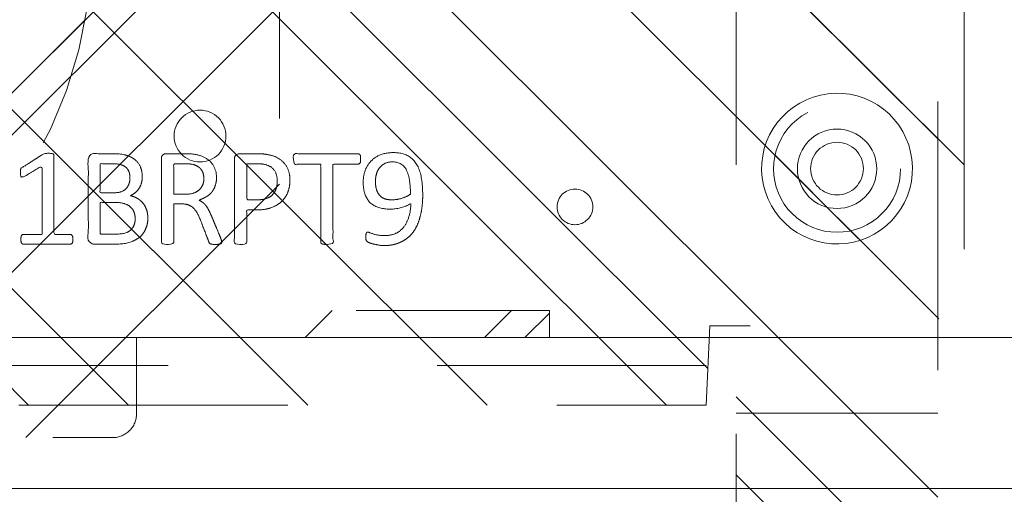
# Model space of a CAD drawing. Header units: inches. Extents: x -463 to -294, y -230 to 12.
# Tile 64 of 68: x -343.56 to -338.68, y 2.4 to 4.75. Entities that reach past the tile are written whole.
import ezdxf

# ---------------------------------------------------------------- set-up
doc = ezdxf.new("R2010")
doc.units = ezdxf.units.IN
doc.header["$LTSCALE"] = 32
doc.header["$MEASUREMENT"] = 0
doc.linetypes.add('Dash Style-1', pattern=[0.083328, 0.041656, -0.041672])
for name, color, linetype, lineweight in [('DashLineFill', 7, 'Dash Style-1', 13), ('None', 7, 'Continuous', 18), ('SolidLine', 7, 'Continuous', 15), ('Wood_1-H', 7, 'Continuous', 13), ('Wood_1-V', 7, 'Continuous', 13)]:
    doc.layers.add(name, color=color, linetype=linetype, lineweight=lineweight)
pattern_1 = [(45, (0, 0), (-1.61302, 1.93572), []), (45, (-1.0608, 1.0608), (-0.472346, 0.416761), [])]

# ---------------------------------------------------------------- blocks, each defined once
blk = doc.blocks.new('1BRPX5-Util_Bkt_Sm-F (2D)')
at = {"layer": 'DashLineFill', "linetype": 'Continuous', "lineweight": 13}
h = blk.add_hatch(dxfattribs=at)
h.set_pattern_fill('Steel', color=253, style=0, pattern_type=2)
h.set_pattern_definition(pattern_1)
edge = h.paths.add_edge_path()
edge.add_line((-4.4685, 4.4134), (-3.1299, 4.4134))
edge.add_line((-3.1299, 4.4134), (-3.1299, -1.8543))
edge.add_line((-3.1299, -1.8543), (-4.4685, -1.8543))
edge.add_line((-4.4685, -1.8543), (-4.4685, -1.9882))
edge.add_line((-4.4685, -1.9882), (-2.4213, -1.9882))
edge.add_line((-2.4213, -1.9882), (-2.4213, -2.3661))
edge.add_arc((-2.3031, -2.3661), 0.1181, 180, 270)
edge.add_line((-2.3031, -2.4843), (2.3031, -2.4843))
edge.add_arc((2.3031, -2.3661), 0.1181, 270, 360)
edge.add_line((2.4213, -2.3661), (2.4213, -1.9882))
edge.add_line((2.4213, -1.9882), (4.4685, -1.9882))
edge.add_line((4.4685, -1.9882), (4.4685, -1.8543))
edge.add_line((4.4685, -1.8543), (3.1299, -1.8543))
edge.add_line((3.1299, -1.8543), (3.1299, 4.4134))
edge.add_line((3.1299, 4.4134), (4.4685, 4.4134))
edge.add_line((4.4685, 4.4134), (4.4685, 4.5472))
edge.add_line((4.4685, 4.5472), (2.4213, 4.5472))
edge.add_line((2.4213, 4.5472), (2.4213, 4.9252))
edge.add_arc((2.3031, 4.9252), 0.1181, 0, 90)
edge.add_line((2.3031, 5.0433), (-2.3031, 5.0433))
edge.add_arc((-2.3031, 4.9252), 0.1181, 90, 180)
edge.add_line((-2.4213, 4.9252), (-2.4213, 4.5472))
edge.add_line((-2.4213, 4.5472), (-4.4685, 4.5472))
edge.add_line((-4.4685, 4.5472), (-4.4685, 4.4134))
at = {"layer": 'DashLineFill', "flags": 128}
blk.add_lwpolyline([(-4.4685, 4.4134), (-3.1299, 4.4134), (-3.1299, -1.8543), (-4.4685, -1.8543), (-4.4685, -1.9882), (-2.4213, -1.9882), (-2.4213, -2.3661, 0.414214), (-2.3031, -2.4843), (2.3031, -2.4843, 0.414214), (2.4213, -2.3661), (2.4213, -1.9882), (4.4685, -1.9882), (4.4685, -1.8543), (3.1299, -1.8543), (3.1299, 4.4134), (4.4685, 4.4134), (4.4685, 4.5472), (2.4213, 4.5472), (2.4213, 4.9252, 0.414214), (2.3031, 5.0433), (-2.3031, 5.0433, 0.414214), (-2.4213, 4.9252), (-2.4213, 4.5472), (-4.4685, 4.5472)], format="xyb", close=True, dxfattribs=at)
at = {"layer": 'SolidLine', "flags": 128}
blk.add_lwpolyline([(2.7362, -0.8597), (2.7488, -0.8603), (2.7613, -0.8622), (2.7735, -0.8652), (2.7854, -0.8695), (2.7968, -0.8749), (2.8076, -0.8813), (2.8177, -0.8889), (2.8271, -0.8973), (2.8356, -0.9067), (2.8431, -0.9168), (2.8495, -0.9276), (2.8549, -0.939), (2.8592, -0.9509), (2.8623, -0.9631), (2.8641, -0.9756), (2.8647, -0.9882), (2.8641, -1.0008), (2.8623, -1.0133), (2.8592, -1.0255), (2.8549, -1.0374), (2.8495, -1.0488), (2.8431, -1.0596), (2.8356, -1.0697), (2.8271, -1.0791), (2.8177, -1.0875), (2.8076, -1.095), (2.7968, -1.1015), (2.7854, -1.1069), (2.7735, -1.1112), (2.7613, -1.1142), (2.7488, -1.1161), (2.7362, -1.1167), (2.7236, -1.1161), (2.7112, -1.1142), (2.6989, -1.1112), (2.687, -1.1069), (2.6756, -1.1015), (2.6648, -1.095), (2.6547, -1.0875), (2.6454, -1.0791), (2.6369, -1.0697), (2.6294, -1.0596), (2.6229, -1.0488), (2.6175, -1.0374), (2.6133, -1.0255), (2.6102, -1.0133), (2.6083, -1.0008), (2.6077, -0.9882), (2.6083, -0.9756), (2.6102, -0.9631), (2.6133, -0.9509), (2.6175, -0.939), (2.6229, -0.9276), (2.6294, -0.9168), (2.6369, -0.9067), (2.6454, -0.8973), (2.6547, -0.8889), (2.6648, -0.8813), (2.6756, -0.8749), (2.687, -0.8695), (2.6989, -0.8652), (2.7112, -0.8622), (2.7236, -0.8603)], close=True, dxfattribs=at)
blk = doc.blocks.new('Slate-LegBrace (2D)')
at = {"layer": 'DashLineFill', "linetype": 'Continuous', "lineweight": 13}
h = blk.add_hatch(dxfattribs=at)
h.set_pattern_fill('Steel', color=253, style=0, pattern_type=2)
h.set_pattern_definition(pattern_1)
edge = h.paths.add_edge_path()
edge.add_line((-2.1996, -0.1352), (-1.3748, -0.1352))
edge.add_arc((0, -0.0136), 1.3801, 185.0546, 354.9454)
edge.add_line((1.3748, -0.1352), (2.1997, -0.1352))
edge.add_arc((0.0001, -0.0171), 2.2028, 183.0731, 356.9269, ccw=False)
h = blk.add_hatch(dxfattribs=at)
h.set_pattern_fill('Steel', color=253, style=0, pattern_type=2)
h.set_pattern_definition(pattern_1)
edge = h.paths.add_edge_path()
edge.add_line((2.1917, -0.2375), (1.4637, -0.2375))
edge.add_arc((-0.0001, -0.017), 1.4803, 188.5653, 351.4347, ccw=False)
edge.add_line((-1.4639, -0.2375), (-2.1918, -0.2375))
edge.add_line((-2.1918, -0.2375), (-2.1997, -0.1352))
edge.add_line((-2.1997, -0.1352), (-1.3748, -0.1352))
edge.add_arc((0, -0.0136), 1.3801, 185.0546, 354.9454)
edge.add_line((1.3748, -0.1352), (2.1996, -0.1352))
edge.add_line((2.1996, -0.1352), (2.1917, -0.2375))
at = {"layer": 'DashLineFill', "flags": 128}
blk.add_lwpolyline([(-2.1996, -0.1352), (-1.3748, -0.1352, 0.915455), (1.3748, -0.1352), (2.1997, -0.1352, -0.947752)], format="xyb", close=True, dxfattribs=at)
blk = doc.blocks.new('Group-24')
at = {"layer": 'Wood_1-H'}
for points in [[(-29.9185, 17.4027), (28.3099, 17.4027)], [(28.3099, 17.4027), (-29.9185, 17.4027)], [(-29.9185, 17.4027), (28.3099, 17.4027), (28.3099, 17.4027), (-29.9185, 17.4027)]]:
    blk.add_lwpolyline(points, dxfattribs=at)
at = {"layer": 'Wood_1-V'}
for points in [[(-1.761, 18.1507), (28.3099, 18.1507), (28.3099, 17.4027), (-1.761, 17.4027), (-1.761, 18.1507)], [(-1.761, 18.1507), (28.3099, 18.1507), (28.3099, 17.4027), (-1.761, 17.4027), (-1.761, 18.1507)], [(-1.761, 18.1507), (-1.761, 18.1507), (28.3099, 18.1507), (28.3099, 18.1507), (-1.761, 18.1507)], [(28.3099, 17.4027), (28.3099, 17.4027), (-1.761, 17.4027), (-1.761, 17.4027), (28.3099, 17.4027)]]:
    blk.add_lwpolyline(points, dxfattribs=at)
at = {"layer": 'Wood_1-H', "color": 7}
for name in ['1BRPX5-Util_Bkt_Sm-F (2D)', 'Slate-LegBrace (2D)']:
    blk.add_blockref(name, (14.0579, 20.1389), dxfattribs=at)
blk = doc.blocks.new('Group-36')
at = {"layer": 'SolidLine', "color": 7}
for points, knots in [([(1.2823, 6.0565), (1.3118, 6.0565), (1.3709, 6.0491), (1.4262, 6.0325), (1.4742, 6.0048), (1.5093, 5.9623), (1.5314, 5.9033), (1.5314, 5.8498), (1.5259, 5.8221), (1.5176, 5.7889), (1.5093, 5.7778), (1.4982, 5.7741), (1.4816, 5.7741), (1.4724, 5.776), (1.4668, 5.7778), (1.465, 5.7815), (1.465, 5.7889), (1.4705, 5.8018), (1.4779, 5.8239), (1.4816, 5.8516), (1.4816, 5.9033), (1.4558, 5.9513), (1.4133, 5.9808), (1.3561, 5.9974), (1.3229, 5.9974), (1.334, 5.979), (1.3506, 5.9273), (1.3506, 5.8572), (1.3303, 5.8055), (1.2952, 5.776), (1.2472, 5.7612), (1.1882, 5.7612), (1.1347, 5.7796), (1.0941, 5.8166), (1.0701, 5.8719), (1.0701, 5.9402), (1.083, 5.9826), (1.1107, 6.0159), (1.1476, 6.038), (1.1956, 6.0509), (1.2509, 6.0565), (1.2823, 6.0565)], [0, 0, 0, 0.054342, 0.108683, 0.163025, 0.217366, 0.271708, 0.32605, 0.346749, 0.367448, 0.408846, 0.429545, 0.450244, 0.466803, 0.483362, 0.499922, 0.516481, 0.53304, 0.549599, 0.566158, 0.582718, 0.612524, 0.642331, 0.672137, 0.701944, 0.701944, 0.721255, 0.740567, 0.762023, 0.78348, 0.804937, 0.826394, 0.847851, 0.869308, 0.890765, 0.912222, 0.926851, 0.941481, 0.956111, 0.970741, 0.98537, 1, 1, 1]), ([(1.2768, 5.9956), (1.2325, 5.9956), (1.1411, 5.979), (1.1162, 5.9291), (1.1162, 5.8848), (1.1328, 5.8516), (1.1605, 5.8313), (1.1956, 5.8221), (1.2343, 5.8221), (1.2675, 5.8313), (1.2915, 5.8498), (1.3044, 5.8811), (1.3044, 5.931), (1.2878, 5.979), (1.2768, 5.9956)], [0, 0, 0, 0.066007, 0.19802, 0.264026, 0.330033, 0.39604, 0.462046, 0.528053, 0.60066, 0.673267, 0.745875, 0.818482, 0.909241, 1, 1, 1]), ([(1.1014, 5.7482), (1.1074, 5.7482), (1.118, 5.7482), (1.1236, 5.7445), (1.1273, 5.739), (1.1273, 5.6744), (1.1273, 5.6116), (1.3211, 5.6116), (1.5185, 5.6116), (1.5222, 5.608), (1.5241, 5.6006), (1.5259, 5.5895), (1.5259, 5.5729), (1.5241, 5.5618), (1.5222, 5.5544), (1.5185, 5.5507), (1.3211, 5.5507), (1.1273, 5.5507), (1.1273, 5.488), (1.1273, 5.4234), (1.1236, 5.4179), (1.118, 5.416), (1.1088, 5.4142), (1.0959, 5.4142), (1.0848, 5.416), (1.0793, 5.4179), (1.0756, 5.4234), (1.0756, 5.5812), (1.0756, 5.739), (1.0793, 5.7445), (1.0848, 5.7482), (1.0959, 5.7482), (1.1014, 5.7482)], [0, 0, 0, 0.003046, 0.005389, 0.007733, 0.010076, 0.089744, 0.089744, 0.335779, 0.340465, 0.345152, 0.349838, 0.354524, 0.360382, 0.36624, 0.372099, 0.377957, 0.6855, 0.6855, 0.785085, 0.788014, 0.790943, 0.793872, 0.796801, 0.798998, 0.801195, 0.803391, 0.805588, 0.991213, 0.99341, 0.995606, 0.997803, 1, 1, 1]), ([(1.2066, 5.3983), (1.2417, 5.3983), (1.2952, 5.3761), (1.3321, 5.3355), (1.3543, 5.2765), (1.3543, 5.2091), (1.3543, 5.1842), (1.4345, 5.1842), (1.5185, 5.1842), (1.5222, 5.1805), (1.5241, 5.1731), (1.5259, 5.162), (1.5259, 5.1454), (1.5241, 5.1344), (1.5222, 5.127), (1.5185, 5.1233), (1.3081, 5.1233), (1.0885, 5.1233), (1.0756, 5.1381), (1.0756, 5.1953), (1.0756, 5.258), (1.0793, 5.2839), (1.0867, 5.3208), (1.1088, 5.3577), (1.1402, 5.3854), (1.1826, 5.3983), (1.2066, 5.3983)], [0, 0, 0, 0.066268, 0.132535, 0.198803, 0.26507, 0.303966, 0.303966, 0.429297, 0.43506, 0.440822, 0.446584, 0.452347, 0.456957, 0.461567, 0.466177, 0.470786, 0.728938, 0.745073, 0.761208, 0.845107, 0.870922, 0.896738, 0.922553, 0.948369, 0.974184, 1, 1, 1]), ([(1.2122, 5.3355), (1.1845, 5.3355), (1.1476, 5.3152), (1.131, 5.2857), (1.1254, 5.2543), (1.1254, 5.211), (1.1254, 5.1842), (1.2149, 5.1842), (1.3044, 5.1842), (1.3044, 5.211), (1.3044, 5.2635), (1.2915, 5.3005), (1.2657, 5.3244), (1.2325, 5.3355), (1.2122, 5.3355)], [0, 0, 0, 0.053098, 0.106195, 0.159293, 0.212391, 0.297937, 0.297937, 0.584068, 0.584068, 0.669615, 0.752211, 0.834807, 0.917404, 1, 1, 1]), ([(1.5148, 5.0603), (1.5185, 5.0603), (1.5222, 5.0584), (1.5241, 5.0511), (1.5259, 5.0381), (1.5259, 5.0197), (1.5241, 5.0086), (1.5222, 5.0012), (1.5167, 4.9975), (1.5111, 4.9957), (1.4585, 4.9754), (1.4059, 4.9551), (1.3875, 4.9477), (1.358, 4.9329), (1.3358, 4.9108), (1.3247, 4.8813), (1.3247, 4.8416), (1.3247, 4.8222), (1.4198, 4.8222), (1.5185, 4.8222), (1.5222, 4.8185), (1.5241, 4.8111), (1.5259, 4.8001), (1.5259, 4.7835), (1.5241, 4.7724), (1.5222, 4.765), (1.5185, 4.7613), (1.3072, 4.7613), (1.0867, 4.7613), (1.0756, 4.7761), (1.0756, 4.8314), (1.0756, 4.896), (1.0774, 4.9182), (1.0793, 4.9274), (1.083, 4.9532), (1.1033, 4.9938), (1.1328, 5.0197), (1.1716, 5.0344), (1.2159, 5.0344), (1.2528, 5.0215), (1.2805, 4.9994), (1.2989, 4.9662), (1.3063, 4.9477), (1.3118, 4.9588), (1.3266, 4.9772), (1.3469, 4.992), (1.3746, 5.0049), (1.3912, 5.0123), (1.4401, 5.0326), (1.489, 5.0529), (1.5019, 5.0584), (1.513, 5.0603), (1.5148, 5.0603)], [0, 0, 0, 0.004018, 0.008035, 0.012053, 0.01607, 0.020088, 0.024105, 0.028123, 0.03214, 0.03214, 0.070951, 0.070951, 0.084634, 0.098317, 0.112001, 0.125684, 0.138745, 0.138745, 0.202807, 0.205295, 0.207782, 0.21027, 0.212758, 0.214748, 0.216739, 0.218729, 0.220719, 0.332671, 0.339637, 0.346603, 0.391882, 0.407555, 0.423229, 0.423229, 0.466696, 0.510164, 0.553631, 0.597099, 0.640566, 0.684033, 0.727501, 0.770968, 0.770968, 0.798042, 0.825115, 0.852188, 0.879262, 0.879262, 0.958132, 0.958132, 0.979066, 1, 1, 1]), ([(1.2011, 4.9717), (1.1734, 4.9717), (1.1383, 4.9477), (1.1291, 4.92), (1.1273, 4.9108), (1.1254, 4.8887), (1.1254, 4.8471), (1.1254, 4.8222), (1.2011, 4.8222), (1.2768, 4.8222), (1.2768, 4.8508), (1.2768, 4.9034), (1.2657, 4.9366), (1.2435, 4.9606), (1.2159, 4.9717), (1.2011, 4.9717)], [0, 0, 0, 0.142515, 0.285031, 0.285031, 0.330993, 0.376955, 0.445899, 0.445899, 0.655281, 0.655281, 0.734439, 0.800829, 0.867219, 0.93361, 1, 1, 1]), ([(1.3949, 4.694), (1.417, 4.694), (1.4521, 4.6829), (1.4816, 4.6644), (1.5019, 4.6367), (1.5241, 4.5869), (1.5241, 4.4799), (1.5241, 4.4134), (1.513, 4.3987), (1.2998, 4.3987), (1.0867, 4.3987), (1.0756, 4.4134), (1.0756, 4.4716), (1.0756, 4.5629), (1.0922, 4.6146), (1.1199, 4.6478), (1.1623, 4.6663), (1.2048, 4.6663), (1.2343, 4.6589), (1.2583, 4.6441), (1.2786, 4.6201), (1.2841, 4.6072), (1.2878, 4.6257), (1.3063, 4.6571), (1.334, 4.681), (1.3727, 4.694), (1.3949, 4.694)], [0, 0, 0, 0.031455, 0.06291, 0.094366, 0.125821, 0.188731, 0.266159, 0.275837, 0.285516, 0.435531, 0.44521, 0.454888, 0.521427, 0.574659, 0.627891, 0.681123, 0.734355, 0.762747, 0.791139, 0.819531, 0.847924, 0.847924, 0.885943, 0.923962, 0.961981, 1, 1, 1]), ([(1.1956, 4.6054), (1.1789, 4.6054), (1.1531, 4.5961), (1.1347, 4.5758), (1.1254, 4.5445), (1.1254, 4.4891), (1.1254, 4.4577), (1.1974, 4.4577), (1.2694, 4.4577), (1.2694, 4.4919), (1.2694, 4.5482), (1.2583, 4.5777), (1.238, 4.5961), (1.2103, 4.6054), (1.1956, 4.6054)], [0, 0, 0, 0.074499, 0.148998, 0.223496, 0.297995, 0.395417, 0.395417, 0.61891, 0.61891, 0.724928, 0.793696, 0.862464, 0.931232, 1, 1, 1]), ([(1.3986, 4.6312), (1.3783, 4.6312), (1.3487, 4.6183), (1.3284, 4.5943), (1.3174, 4.5574), (1.3174, 4.4937), (1.3174, 4.4577), (1.3958, 4.4577), (1.4742, 4.4577), (1.4742, 4.5011), (1.4742, 4.5851), (1.4465, 4.6183), (1.417, 4.6312), (1.3986, 4.6312)], [0, 0, 0, 0.079156, 0.158312, 0.237468, 0.316624, 0.419526, 0.419526, 0.643799, 0.643799, 0.767809, 0.883905, 0.941952, 1, 1, 1]), ([(1.5001, 4.3229), (1.5074, 4.3229), (1.5213, 4.3201), (1.5241, 4.3118), (1.5241, 4.1927), (1.5241, 4.0737), (1.5222, 4.07), (1.5167, 4.0663), (1.5074, 4.0645), (1.4945, 4.0645), (1.4853, 4.0663), (1.4798, 4.0682), (1.4761, 4.0737), (1.4761, 4.1226), (1.4761, 4.1697), (1.3063, 4.1697), (1.1365, 4.1697), (1.1623, 4.1263), (1.1882, 4.0829), (1.19, 4.0774), (1.1919, 4.0682), (1.1882, 4.0645), (1.1771, 4.0626), (1.1646, 4.0626), (1.155, 4.0626), (1.1494, 4.0645), (1.1457, 4.0682), (1.1439, 4.0719), (1.1107, 4.1235), (1.0774, 4.1752), (1.0756, 4.1771), (1.0756, 4.1807), (1.0738, 4.1863), (1.0738, 4.2034), (1.0738, 4.2214), (1.0774, 4.2269), (1.0811, 4.2287), (1.2795, 4.2287), (1.4761, 4.2287), (1.4761, 4.2693), (1.4761, 4.3136), (1.4798, 4.3173), (1.4853, 4.321), (1.4945, 4.3229), (1.5001, 4.3229)], [0, 0, 0, 0.00261, 0.007831, 0.010441, 0.176195, 0.178805, 0.181415, 0.184026, 0.186636, 0.188594, 0.190551, 0.192509, 0.194467, 0.244389, 0.244389, 0.424498, 0.424498, 0.47805, 0.47805, 0.484241, 0.490432, 0.496622, 0.502813, 0.507071, 0.510941, 0.514811, 0.518682, 0.518682, 0.576295, 0.576295, 0.578743, 0.58119, 0.583638, 0.590247, 0.593184, 0.596122, 0.599059, 0.911881, 0.911881, 0.976501, 0.982376, 0.988251, 0.994125, 1, 1, 1])]:
    blk.add_open_spline(points, degree=2, knots=knots, dxfattribs=at)
blk = doc.blocks.new('1BRPT9-Bracket (2D)')
at = {"layer": 'DashLineFill', "linetype": 'Continuous', "lineweight": 13}
h = blk.add_hatch(dxfattribs=at)
h.set_pattern_fill('Steel', color=253, style=0, pattern_type=2)
h.set_pattern_definition(pattern_1)
edge = h.paths.add_edge_path()
edge.add_arc((1.6779, -8.4882), 0.252, 270, 360)
edge.add_line((1.9299, -8.4882), (1.9299, -7.4803))
edge.add_line((1.9299, -7.4803), (2.3236, -7.4803))
edge.add_line((2.3236, -7.4803), (2.3236, 7.4611))
edge.add_line((2.3236, 7.4611), (1.9299, 7.4803))
edge.add_line((1.9299, 7.4803), (1.9299, 8.4882))
edge.add_arc((1.6779, 8.4882), 0.252, 360, 450)
edge.add_line((1.6779, 8.7402), (-2.3221, 8.7402))
edge.add_line((-2.3221, 8.7402), (-2.3221, -8.7402))
edge.add_line((-2.3221, -8.7402), (1.6779, -8.7402))
h = blk.add_hatch(dxfattribs=at)
h.set_pattern_fill('Steel', color=253, style=0, pattern_type=2)
h.set_pattern_definition(pattern_1)
h.paths.add_polyline_path([(1.1504, 8.4252), (1.1812, 8.4237), (1.2118, 8.4191), (1.2418, 8.4116), (1.2709, 8.4012), (1.2988, 8.388), (1.3254, 8.3721), (1.3502, 8.3537), (1.3731, 8.3329), (1.3938, 8.31), (1.4123, 8.2852), (1.4281, 8.2587), (1.4414, 8.2308), (1.4518, 8.2017), (1.4593, 8.1717), (1.4638, 8.1411), (1.4653, 8.1102), (1.4638, 8.0794), (1.4593, 8.0488), (1.4518, 8.0188), (1.4414, 7.9897), (1.4281, 7.9618), (1.4123, 7.9353), (1.3938, 7.9104), (1.3731, 7.8875), (1.3502, 7.8668), (1.3254, 7.8484), (1.2988, 7.8325), (1.2709, 7.8193), (1.2418, 7.8088), (1.2118, 7.8013), (1.1812, 7.7968), (1.1504, 7.7953), (1.1195, 7.7968), (1.0889, 7.8013), (1.0589, 7.8088), (1.0298, 7.8193), (1.0019, 7.8325), (0.9754, 7.8484), (0.9506, 7.8668), (0.9277, 7.8875), (0.9069, 7.9104), (0.8885, 7.9353), (0.8726, 7.9618), (0.8594, 7.9897), (0.849, 8.0188), (0.8415, 8.0488), (0.8369, 8.0794), (0.8354, 8.1102), (0.8369, 8.1411), (0.8415, 8.1717), (0.849, 8.2017), (0.8594, 8.2308), (0.8726, 8.2587), (0.8885, 8.2852), (0.9069, 8.31), (0.9277, 8.3329), (0.9506, 8.3537), (0.9754, 8.3721), (1.0019, 8.388), (1.0298, 8.4012), (1.0589, 8.4116), (1.0889, 8.4191), (1.1195, 8.4237)])
h = blk.add_hatch(dxfattribs=at)
h.set_pattern_fill('Steel', color=253, style=0, pattern_type=2)
h.set_pattern_definition(pattern_1)
h.paths.add_polyline_path([(1.1504, 8.3071), (1.1697, 8.3061), (1.1888, 8.3033), (1.2075, 8.2986), (1.2257, 8.2921), (1.2432, 8.2838), (1.2597, 8.2739), (1.2753, 8.2624), (1.2896, 8.2494), (1.3025, 8.2351), (1.314, 8.2196), (1.324, 8.203), (1.3322, 8.1856), (1.3387, 8.1674), (1.3434, 8.1486), (1.3463, 8.1295), (1.3472, 8.1102), (1.3463, 8.0909), (1.3434, 8.0718), (1.3387, 8.0531), (1.3322, 8.0349), (1.324, 8.0174), (1.314, 8.0009), (1.3025, 7.9854), (1.2896, 7.971), (1.2753, 7.9581), (1.2597, 7.9466), (1.2432, 7.9366), (1.2257, 7.9284), (1.2075, 7.9219), (1.1888, 7.9172), (1.1697, 7.9143), (1.1504, 7.9134), (1.1311, 7.9143), (1.112, 7.9172), (1.0932, 7.9219), (1.075, 7.9284), (1.0576, 7.9366), (1.041, 7.9466), (1.0255, 7.9581), (1.0112, 7.971), (0.9982, 7.9854), (0.9867, 8.0009), (0.9768, 8.0174), (0.9685, 8.0349), (0.962, 8.0531), (0.9573, 8.0718), (0.9545, 8.0909), (0.9535, 8.1102), (0.9545, 8.1295), (0.9573, 8.1486), (0.962, 8.1674), (0.9685, 8.1856), (0.9768, 8.203), (0.9867, 8.2196), (0.9982, 8.2351), (1.0112, 8.2494), (1.0255, 8.2624), (1.041, 8.2739), (1.0576, 8.2838), (1.075, 8.2921), (1.0932, 8.2986), (1.112, 8.3033), (1.1311, 8.3061)])
h = blk.add_hatch(dxfattribs=at)
h.set_pattern_fill('Steel', color=253, style=0, pattern_type=2)
h.set_pattern_definition(pattern_1)
h.paths.add_polyline_path([(1.3393, 6.8996), (1.348, 6.8992), (1.3566, 6.8979), (1.3651, 6.8958), (1.3732, 6.8929), (1.3811, 6.8891), (1.3886, 6.8847), (1.3955, 6.8795), (1.402, 6.8737), (1.4078, 6.8672), (1.413, 6.8602), (1.4175, 6.8528), (1.4212, 6.8449), (1.4241, 6.8367), (1.4262, 6.8283), (1.4275, 6.8197), (1.4279, 6.811), (1.4275, 6.8023), (1.4262, 6.7937), (1.4241, 6.7853), (1.4212, 6.7771), (1.4175, 6.7693), (1.413, 6.7618), (1.4078, 6.7548), (1.402, 6.7484), (1.3955, 6.7425), (1.3886, 6.7374), (1.3811, 6.7329), (1.3732, 6.7292), (1.3651, 6.7263), (1.3566, 6.7241), (1.348, 6.7229), (1.3393, 6.7224), (1.3307, 6.7229), (1.3221, 6.7241), (1.3136, 6.7263), (1.3054, 6.7292), (1.2976, 6.7329), (1.2901, 6.7374), (1.2832, 6.7425), (1.2767, 6.7484), (1.2709, 6.7548), (1.2657, 6.7618), (1.2612, 6.7693), (1.2575, 6.7771), (1.2546, 6.7853), (1.2525, 6.7937), (1.2512, 6.8023), (1.2508, 6.811), (1.2512, 6.8197), (1.2525, 6.8283), (1.2546, 6.8367), (1.2575, 6.8449), (1.2612, 6.8528), (1.2657, 6.8602), (1.2709, 6.8672), (1.2767, 6.8737), (1.2832, 6.8795), (1.2901, 6.8847), (1.2976, 6.8891), (1.3054, 6.8929), (1.3136, 6.8958), (1.3221, 6.8979), (1.3307, 6.8992)])
at = {"layer": 'DashLineFill'}
blk.add_line((2.1268, 7.4611), (2.1268, -7.4803), dxfattribs=at)
at = {"layer": 'DashLineFill', "flags": 128}
blk.add_lwpolyline([(1.6779, -8.7402, 0.414214), (1.9299, -8.4882), (1.9299, -7.4803), (2.3236, -7.4803), (2.3236, 7.4611), (1.9299, 7.4803), (1.9299, 8.4882, 0.414214), (1.6779, 8.7402), (-2.3221, 8.7402), (-2.3221, -8.7402)], format="xyb", close=True, dxfattribs=at)
for points in [[(1.1504, 8.4252), (1.1812, 8.4237), (1.2118, 8.4191), (1.2418, 8.4116), (1.2709, 8.4012), (1.2988, 8.388), (1.3254, 8.3721), (1.3502, 8.3537), (1.3731, 8.3329), (1.3938, 8.31), (1.4123, 8.2852), (1.4281, 8.2587), (1.4414, 8.2308), (1.4518, 8.2017), (1.4593, 8.1717), (1.4638, 8.1411), (1.4653, 8.1102), (1.4638, 8.0794), (1.4593, 8.0488), (1.4518, 8.0188), (1.4414, 7.9897), (1.4281, 7.9618), (1.4123, 7.9353), (1.3938, 7.9104), (1.3731, 7.8875), (1.3502, 7.8668), (1.3254, 7.8484), (1.2988, 7.8325), (1.2709, 7.8193), (1.2418, 7.8088), (1.2118, 7.8013), (1.1812, 7.7968), (1.1504, 7.7953), (1.1195, 7.7968), (1.0889, 7.8013), (1.0589, 7.8088), (1.0298, 7.8193), (1.0019, 7.8325), (0.9754, 7.8484), (0.9506, 7.8668), (0.9277, 7.8875), (0.9069, 7.9104), (0.8885, 7.9353), (0.8726, 7.9618), (0.8594, 7.9897), (0.849, 8.0188), (0.8415, 8.0488), (0.8369, 8.0794), (0.8354, 8.1102), (0.8369, 8.1411), (0.8415, 8.1717), (0.849, 8.2017), (0.8594, 8.2308), (0.8726, 8.2587), (0.8885, 8.2852), (0.9069, 8.31), (0.9277, 8.3329), (0.9506, 8.3537), (0.9754, 8.3721), (1.0019, 8.388), (1.0298, 8.4012), (1.0589, 8.4116), (1.0889, 8.4191), (1.1195, 8.4237)], [(1.1504, 8.3071), (1.1697, 8.3061), (1.1888, 8.3033), (1.2075, 8.2986), (1.2257, 8.2921), (1.2432, 8.2838), (1.2597, 8.2739), (1.2753, 8.2624), (1.2896, 8.2494), (1.3025, 8.2351), (1.314, 8.2196), (1.324, 8.203), (1.3322, 8.1856), (1.3387, 8.1674), (1.3434, 8.1486), (1.3463, 8.1295), (1.3472, 8.1102), (1.3463, 8.0909), (1.3434, 8.0718), (1.3387, 8.0531), (1.3322, 8.0349), (1.324, 8.0174), (1.314, 8.0009), (1.3025, 7.9854), (1.2896, 7.971), (1.2753, 7.9581), (1.2597, 7.9466), (1.2432, 7.9366), (1.2257, 7.9284), (1.2075, 7.9219), (1.1888, 7.9172), (1.1697, 7.9143), (1.1504, 7.9134), (1.1311, 7.9143), (1.112, 7.9172), (1.0932, 7.9219), (1.075, 7.9284), (1.0576, 7.9366), (1.041, 7.9466), (1.0255, 7.9581), (1.0112, 7.971), (0.9982, 7.9854), (0.9867, 8.0009), (0.9768, 8.0174), (0.9685, 8.0349), (0.962, 8.0531), (0.9573, 8.0718), (0.9545, 8.0909), (0.9535, 8.1102), (0.9545, 8.1295), (0.9573, 8.1486), (0.962, 8.1674), (0.9685, 8.1856), (0.9768, 8.203), (0.9867, 8.2196), (0.9982, 8.2351), (1.0112, 8.2494), (1.0255, 8.2624), (1.041, 8.2739), (1.0576, 8.2838), (1.075, 8.2921), (1.0932, 8.2986), (1.112, 8.3033), (1.1311, 8.3061)], [(1.3393, 6.8996), (1.348, 6.8992), (1.3566, 6.8979), (1.3651, 6.8958), (1.3732, 6.8929), (1.3811, 6.8891), (1.3886, 6.8847), (1.3955, 6.8795), (1.402, 6.8737), (1.4078, 6.8672), (1.413, 6.8602), (1.4175, 6.8528), (1.4212, 6.8449), (1.4241, 6.8367), (1.4262, 6.8283), (1.4275, 6.8197), (1.4279, 6.811), (1.4275, 6.8023), (1.4262, 6.7937), (1.4241, 6.7853), (1.4212, 6.7771), (1.4175, 6.7693), (1.413, 6.7618), (1.4078, 6.7548), (1.402, 6.7484), (1.3955, 6.7425), (1.3886, 6.7374), (1.3811, 6.7329), (1.3732, 6.7292), (1.3651, 6.7263), (1.3566, 6.7241), (1.348, 6.7229), (1.3393, 6.7224), (1.3307, 6.7229), (1.3221, 6.7241), (1.3136, 6.7263), (1.3054, 6.7292), (1.2976, 6.7329), (1.2901, 6.7374), (1.2832, 6.7425), (1.2767, 6.7484), (1.2709, 6.7548), (1.2657, 6.7618), (1.2612, 6.7693), (1.2575, 6.7771), (1.2546, 6.7853), (1.2525, 6.7937), (1.2512, 6.8023), (1.2508, 6.811), (1.2512, 6.8197), (1.2525, 6.8283), (1.2546, 6.8367), (1.2575, 6.8449), (1.2612, 6.8528), (1.2657, 6.8602), (1.2709, 6.8672), (1.2767, 6.8737), (1.2832, 6.8795), (1.2901, 6.8847), (1.2976, 6.8891), (1.3054, 6.8929), (1.3136, 6.8958), (1.3221, 6.8979), (1.3307, 6.8992)]]:
    blk.add_lwpolyline(points, close=True, dxfattribs=at)
at = {"layer": 'SolidLine', "color": 7}
blk.add_blockref('Group-36', (0, 0), dxfattribs=at)
blk = doc.blocks.new('1BRPT5-RightBeam (2D)')
at = {"layer": 'DashLineFill', "linetype": 'Continuous', "lineweight": 13}
h = blk.add_hatch(dxfattribs=at)
h.set_pattern_fill('Steel', color=253, style=0, pattern_type=2)
h.set_pattern_definition(pattern_1)
h.paths.add_polyline_path([(-1.8504, 0.5), (20.4724, 0.5), (20.4724, -0.5), (-1.8504, -0.5)])
at = {"layer": 'DashLineFill'}
blk.add_line((2.3622, 0.5), (2.3622, -0.5), dxfattribs=at)
at = {"layer": 'DashLineFill', "flags": 128}
blk.add_lwpolyline([(-1.8504, 0.5), (20.4724, 0.5), (20.4724, -0.5), (-1.8504, -0.5)], close=True, dxfattribs=at)
at = {"layer": 'SolidLine', "flags": 128}
for points in [[(1.1224, -0.373), (1.086, -0.3686), (1.0502, -0.3606), (1.0153, -0.3491), (0.9817, -0.3342), (0.9498, -0.3162), (0.9197, -0.2951), (0.8919, -0.2711), (0.8666, -0.2445), (0.844, -0.2156), (0.8243, -0.1846), (0.8078, -0.1519), (0.7945, -0.1176), (0.7847, -0.0823), (0.7784, -0.0461), (0.7757, -0.0095), (0.7766, 0.0272), (0.781, 0.0636), (0.789, 0.0995), (0.8005, 0.1343), (0.8154, 0.1679), (0.8334, 0.1998), (0.8545, 0.2299), (0.8785, 0.2577), (0.9051, 0.283), (0.934, 0.3056), (0.965, 0.3253), (0.9977, 0.3418), (1.032, 0.3551), (1.0673, 0.3649), (1.1035, 0.3712), (1.1401, 0.3739), (1.1768, 0.373), (1.2132, 0.3686), (1.2491, 0.3606), (1.2839, 0.3491), (1.3175, 0.3342), (1.3494, 0.3162), (1.3795, 0.2951), (1.4073, 0.2711), (1.4326, 0.2446), (1.4552, 0.2156), (1.4749, 0.1846), (1.4914, 0.1519), (1.5047, 0.1176), (1.5145, 0.0823), (1.5208, 0.0461), (1.5235, 0.0095), (1.5227, -0.0272), (1.5182, -0.0636), (1.5102, -0.0995), (1.4987, -0.1343), (1.4838, -0.1679), (1.4658, -0.1998), (1.4447, -0.2299), (1.4207, -0.2577), (1.3942, -0.283), (1.3652, -0.3056), (1.3342, -0.3253), (1.3015, -0.3418), (1.2672, -0.3551), (1.2319, -0.3649), (1.1957, -0.3712), (1.1591, -0.3739)], [(1.2805, 0), (1.2798, -0.0128), (1.2779, -0.0255), (1.2748, -0.038), (1.2705, -0.0501), (1.265, -0.0617), (1.2584, -0.0727), (1.2508, -0.083), (1.2421, -0.0925), (1.2326, -0.1011), (1.2223, -0.1088), (1.2113, -0.1154), (1.1997, -0.1209), (1.1876, -0.1252), (1.1751, -0.1283), (1.1624, -0.1302), (1.1496, -0.1308), (1.1368, -0.1302), (1.1241, -0.1283), (1.1116, -0.1252), (1.0995, -0.1209), (1.0879, -0.1154), (1.0769, -0.1088), (1.0666, -0.1011), (1.0571, -0.0925), (1.0485, -0.083), (1.0408, -0.0727), (1.0342, -0.0617), (1.0287, -0.0501), (1.0244, -0.038), (1.0213, -0.0255), (1.0194, -0.0128), (1.0188, 0), (1.0194, 0.0128), (1.0213, 0.0255), (1.0244, 0.038), (1.0287, 0.0501), (1.0342, 0.0617), (1.0408, 0.0727), (1.0485, 0.083), (1.0571, 0.0925), (1.0666, 0.1011), (1.0769, 0.1088), (1.0879, 0.1154), (1.0995, 0.1209), (1.1116, 0.1252), (1.1241, 0.1283), (1.1368, 0.1302), (1.1496, 0.1308), (1.1624, 0.1302), (1.1751, 0.1283), (1.1876, 0.1252), (1.1997, 0.1209), (1.2113, 0.1154), (1.2223, 0.1088), (1.2326, 0.1011), (1.2421, 0.0925), (1.2508, 0.083), (1.2584, 0.0727), (1.265, 0.0617), (1.2705, 0.0501), (1.2748, 0.038), (1.2779, 0.0255), (1.2798, 0.0128)]]:
    blk.add_lwpolyline(points, close=True, dxfattribs=at)
blk = doc.blocks.new('Group-50')
at = {"layer": 'None', "color": 7, "rotation": 270}
for name, p in [('1BRPT9-Bracket (2D)', (11.8414, 20.1389)), ('1BRPT5-RightBeam (2D)', (19.9516, 20.1389))]:
    blk.add_blockref(name, p, dxfattribs=at)
blk = doc.blocks.new('Group-51')
at = {"layer": 'None'}
blk.add_blockref('Group-50', (0, 0), dxfattribs=at)

msp = doc.modelspace()

# ---------------------------------------------------------------- block references
at = {"layer": 'None'}
for name in ['Group-24', 'Group-51']:
    msp.add_blockref(name, (-359.4593, -14.9775), dxfattribs=at)

doc.saveas('drawing.dxf')
